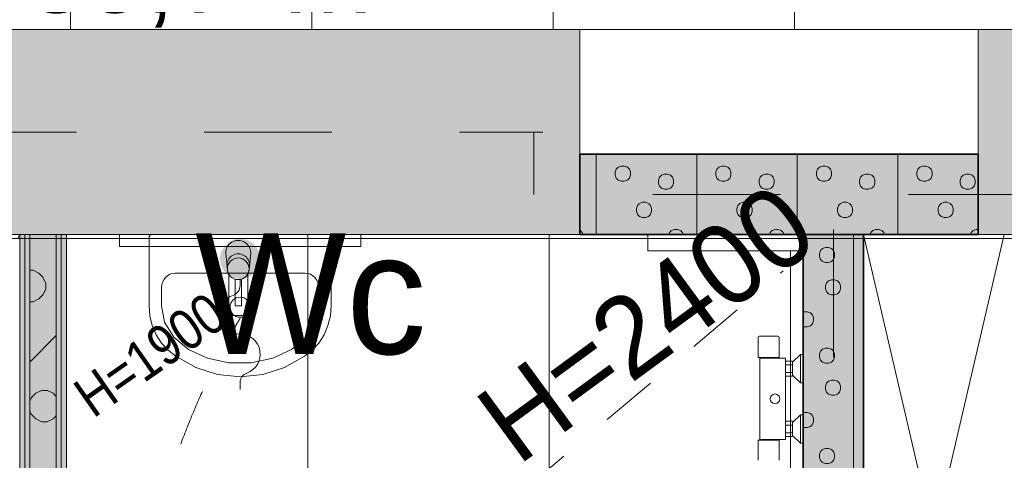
# Model space of a CAD drawing. Header units: millimetres. Extents: x -2932 to 42461, y -10716 to 17298.
# Tile 90 of 168: x 19472 to 21920, y 5448 to 6545. Entities that reach past the tile are written whole.
import ezdxf

# ---------------------------------------------------------------- set-up
doc = ezdxf.new("R2010")
doc.units = ezdxf.units.MM
doc.header["$MEASUREMENT"] = 0
for name, pattern in [('Aligning Line', [635, 317.5, -317.5]), ('Dash', [635, 317.5, -317.5]), ('Small Dashed', [282.222222, 141.111111, -141.111111])]:
    doc.linetypes.add(name, pattern=pattern)
for name, color, linetype, lineweight in [('0_Pen_No__1', 7, 'Continuous', 13), ('_ hall_Pen_No__2', 8, 'Continuous', 15), ('_Tuletõkketsoon_Pen_No__20', 1, 'Continuous', 0), ('ARCHICAD Zone Stamps_Pen_No__1', 7, 'Continuous', 13), ('Common Edges_Pen_No__1', 7, 'Continuous', 13), ('Cut Pattern-1_Pen_No__2', 8, 'Continuous', 15), ('Cut Pattern-3_Pen_No__1', 7, 'Continuous', 13), ('Grids-2_Pen_No__1', 7, 'Continuous', 13), ('I-WALL.IFC Model_Pen_No__1', 7, 'Continuous', 13), ('I-WALL.IFC Model_Pen_No__2', 8, 'Continuous', 15), ('I-WALL.IFC Model_Pen_No__27', 7, 'Continuous', 35), ('SA_LAGI_Pen_No__1', 7, 'Continuous', 13), ('SA_LAGI_Pen_No__2', 8, 'Continuous', 15), ('SA_SANTEHNIKA_Pen_No__2', 8, 'Continuous', 15), ('SA_VALGUSTI_Pen_No__20', 1, 'Continuous', 0), ('SA_Valgustus_Pen_No__20', 1, 'Continuous', 0), ('Walls-1_Pen_No__1', 7, 'Continuous', 13)]:
    doc.layers.add(name, color=color, linetype=linetype, lineweight=lineweight)
doc.layers.add('I-WALL.IFC Model', color=7, linetype='Continuous')
doc.layers.add('SA_LAGI_Pen_No__102', color=7, linetype='Continuous', lineweight=13, true_color=0xcccccc)
doc.styles.add('GENERATED_STYLE_1', font='txt', dxfattribs={"width": 0.95})
doc.styles.add('GENERATED_STYLE_2', font='txt', dxfattribs={"width": 0.84})
pattern_1 = [(45, (-3e-10, 2e-10), (0, 35.35534), [0.99999, -48.99987]), (315, (3.89, 0.707), (0, 35.35534), [0.99999, -48.99987]), (90, (-0.354, -2.12), (-35.35528, 0), [1.06066, -34.29462]), (71.565, (-0.354, -1.061), (3.16e-05, 35.355304), [1.118075, -110.685214]), (288.435, (4.596, 2e-10), (-3.16e-05, 35.355304), [1.118075, -110.685214]), (270, (4.95, -1.06), (35.35528, 0), [1.06066, -34.29462]), (251.565, (4.95, -2.121), (3.16e-05, 35.355304), [1.118075, -110.685214]), (225, (4.596, -3.182), (0, 35.35534), [0.99999, -48.99987]), (161.565, (1.768, -4.243), (-141.4210514, 35.355386), [1.118075, -110.685214]), (135, (0.707, -3.89), (0, 35.35534), [0.99999, -48.99987]), (108.435, (-3e-10, -3.182), (-3.16e-05, 35.355304), [1.118075, -110.685214]), (180, (2.83, -4.243), (0, 35.35528), [1.06066, -34.29462]), (198.435, (3.889, -3.889), (141.4210514, 35.355386), [1.118075, -110.685214]), (0, (-7.778, -10.253), (0, 35.35528), [1.06066, -34.29462]), (90, (-9.9, -13.435), (-35.35528, 0), [1.06066, -34.29462]), (71.565, (-9.9, -12.374), (3.16e-05, 35.355304), [1.118075, -110.685214]), (45, (-9.546, -11.314), (0, 35.35534), [0.99999, -48.99987]), (315, (-5.657, -10.607), (0, 35.35534), [0.99999, -48.99987]), (288.435, (-4.95, -11.314), (-3.16e-05, 35.355304), [1.118075, -110.685214]), (270, (-4.596, -12.374), (35.35528, 0), [1.06066, -34.29462]), (251.565, (-4.596, -13.435), (3.16e-05, 35.355304), [1.118075, -110.685214]), (225, (-4.95, -14.496), (0, 35.35534), [0.99999, -48.99987]), (161.565, (-7.778, -15.556), (-141.4210514, 35.355386), [1.118075, -110.685214]), (135, (-8.84, -15.203), (0, 35.35534), [0.99999, -48.99987]), (108.435, (-9.546, -14.496), (-3.16e-05, 35.355304), [1.118075, -110.685214]), (180, (-6.718, -15.556), (0, 35.35528), [1.06066, -34.29462]), (198.435, (-5.657, -15.203), (141.4210514, 35.355386), [1.118075, -110.685214]), (18.435, (-8.839, -10.607), (70.710443, 35.355323), [1.118075, -110.685214]), (341.565, (-6.718, -10.253), (-70.710443, 35.355323), [1.118075, -110.685214]), (0, (13.08, -8.485), (0, 35.35528), [1.06066, -34.29462]), (90, (10.96, -11.667), (-35.35528, 0), [1.06066, -34.29462]), (71.565, (10.96, -10.607), (3.16e-05, 35.355304), [1.118075, -110.685214]), (45, (11.314, -9.546), (0, 35.35534), [0.99999, -48.99987]), (315, (15.203, -8.84), (0, 35.35534), [0.99999, -48.99987]), (288.435, (15.91, -9.546), (-3.16e-05, 35.355304), [1.118075, -110.685214]), (270, (16.263, -10.607), (35.35528, 0), [1.06066, -34.29462]), (251.565, (16.263, -11.667), (3.16e-05, 35.355304), [1.118075, -110.685214]), (225, (15.91, -12.728), (0, 35.35534), [0.99999, -48.99987]), (161.565, (13.081, -13.789), (-141.4210514, 35.355386), [1.118075, -110.685214]), (135, (12.02, -13.435), (0, 35.35534), [0.99999, -48.99987]), (108.435, (11.314, -12.728), (-3.16e-05, 35.355304), [1.118075, -110.685214]), (180, (14.142, -13.79), (0, 35.35528), [1.06066, -34.29462]), (198.435, (15.203, -13.435), (141.4210514, 35.355386), [1.118075, -110.685214]), (18.435, (12.021, -8.839), (70.710443, 35.355323), [1.118075, -110.685214]), (341.565, (14.142, -8.485), (-70.710443, 35.355323), [1.118075, -110.685214]), (0, (1.768, 1.06), (0, 35.35528), [1.06066, -34.29462]), (18.435, (0.707, 0.707), (70.710443, 35.355323), [1.118075, -110.685214]), (341.565, (2.828, 1.061), (-70.710443, 35.355323), [1.118075, -110.685214]), (0, (-5.657, 13.79), (0, 35.35528), [1.06066, -34.29462]), (90, (-7.778, 10.607), (-35.35528, 0), [1.06066, -34.29462]), (71.565, (-7.778, 11.667), (3.16e-05, 35.355304), [1.118075, -110.685214]), (45, (-7.425, 12.728), (0, 35.35534), [0.99999, -48.99987]), (315, (-3.536, 13.435), (0, 35.35534), [0.99999, -48.99987]), (288.435, (-2.828, 12.728), (-3.16e-05, 35.355304), [1.118075, -110.685214]), (270, (-2.475, 11.667), (35.35528, 0), [1.06066, -34.29462]), (251.565, (-2.475, 10.607), (3.16e-05, 35.355304), [1.118075, -110.685214]), (225, (-2.828, 9.546), (0, 35.35534), [0.99999, -48.99987]), (161.565, (-5.657, 8.485), (-141.4210514, 35.355386), [1.118075, -110.685214]), (135, (-6.718, 8.84), (0, 35.35534), [0.99999, -48.99987]), (108.435, (-7.425, 9.546), (-3.16e-05, 35.355304), [1.118075, -110.685214]), (180, (-4.596, 8.485), (0, 35.35528), [1.06066, -34.29462]), (198.435, (-3.536, 8.839), (141.4210514, 35.355386), [1.118075, -110.685214]), (18.435, (-6.718, 13.435), (70.710443, 35.355323), [1.118075, -110.685214]), (341.565, (-4.596, 13.789), (-70.710443, 35.355323), [1.118075, -110.685214]), (0, (9.546, 10.96), (0, 35.35528), [1.06066, -34.29462]), (90, (7.425, 7.778), (-35.35528, 0), [1.06066, -34.29462]), (71.565, (7.425, 8.839), (3.16e-05, 35.355304), [1.118075, -110.685214]), (45, (7.778, 9.9), (0, 35.35534), [0.99999, -48.99987]), (315, (11.667, 10.607), (0, 35.35534), [0.99999, -48.99987]), (288.435, (12.374, 9.9), (-3.16e-05, 35.355304), [1.118075, -110.685214]), (270, (12.728, 8.84), (35.35528, 0), [1.06066, -34.29462]), (251.565, (12.728, 7.778), (3.16e-05, 35.355304), [1.118075, -110.685214]), (225, (12.374, 6.718), (0, 35.35534), [0.99999, -48.99987]), (161.565, (9.546, 5.657), (-141.4210514, 35.355386), [1.118075, -110.685214]), (135, (8.485, 6.01), (0, 35.35534), [0.99999, -48.99987]), (108.435, (7.778, 6.718), (-3.16e-05, 35.355304), [1.118075, -110.685214]), (180, (10.607, 5.657), (0, 35.35528), [1.06066, -34.29462]), (198.435, (11.667, 6.01), (141.4210514, 35.355386), [1.118075, -110.685214]), (18.435, (8.485, 10.607), (70.710443, 35.355323), [1.118075, -110.685214]), (341.565, (10.607, 10.96), (-70.710443, 35.355323), [1.118075, -110.685214])]

msp = doc.modelspace()

# ---------------------------------------------------------------- hatches: boundary and pattern name
at = {"layer": 'Cut Pattern-1_Pen_No__2', "linetype": 'Continuous', "lineweight": 15}
for points in [[(20865, 6520), (17645, 6520), (17645, 6010), (20865, 6010)], [(22005, 6520), (21855, 6520), (21855, 6010), (22005, 6010)]]:
    msp.add_hatch(color=8, dxfattribs=at).paths.add_polyline_path(points)
h = msp.add_hatch(dxfattribs=at)
h.set_pattern_fill('FP_19_0001', color=8, style=0, pattern_type=2)
h.set_pattern_definition([(180, (-3e-10, 2e-10), (355.6, 355.6), [14.224, -696.974]), (90, (-46.23, 32), (355.6, 355.6), [14.224, -696.974]), (225, (24.9, 17.8), (-355.6, 355.6), [15.087, -487.807]), (206.565, (14.22, 7.11), (355.6, 355.5993), [15.904, -1574.386]), (63.435, (-46.23, 46.23), (355.5993, 355.6), [15.904, -1574.386]), (45, (-39.1, 60.45), (-355.6, 355.6), [15.087, -487.807]), (26.565, (-28.45, 71.12), (355.6, 355.5993), [15.904, -1574.386]), (360, (-14.22, 78.23), (355.6, 355.6), [14.224, -696.974]), (296.565, (24.89, 60.45), (-1066.7965, 1777.9974), [15.904, -1574.386]), (270, (32, 46.23), (355.6, 355.6), [14.224, -696.974]), (243.435, (32, 32), (355.5993, 355.6), [15.904, -1574.386]), (315, (14.2, 71.1), (355.6, 355.6), [15.087, -487.807]), (333.435, (-3e-10, 78.23), (-1777.9974, 1066.7965), [15.904, -1574.386]), (135, (181.36, 24.9), (355.6, 355.6), [15.087, -487.807]), (225, (234.7, 35.56), (-355.6, 355.6), [15.087, -487.807]), (206.565, (224.03, 24.9), (355.6, 355.5993), [15.904, -1574.386]), (180, (209.8, 17.78), (355.6, 355.6), [14.224, -696.974]), (90, (163.58, 49.8), (355.6, 355.6), [14.224, -696.974]), (63.435, (163.58, 64.01), (355.5993, 355.6), [15.904, -1574.386]), (45, (170.7, 78.23), (-355.6, 355.6), [15.087, -487.807]), (26.565, (181.36, 88.9), (355.6, 355.5993), [15.904, -1574.386]), (360, (195.58, 96), (355.6, 355.6), [14.224, -696.974]), (296.565, (234.7, 78.23), (-1066.7965, 1777.9974), [15.904, -1574.386]), (270, (241.8, 64), (355.6, 355.6), [14.224, -696.974]), (243.435, (241.8, 49.78), (355.5993, 355.6), [15.904, -1574.386]), (315, (224.03, 88.9), (355.6, 355.6), [15.087, -487.807]), (333.435, (209.8, 96.01), (-1777.9974, 1066.7965), [15.904, -1574.386]), (153.435, (195.58, 17.78), (-1066.7975, 355.5978), [15.904, -1574.386]), (116.565, (170.69, 35.56), (-355.5978, 1066.7975), [15.904, -1574.386]), (135, (-46.23, 216.9), (355.6, 355.6), [15.087, -487.807]), (225, (7.1, 227.6), (-355.6, 355.6), [15.087, -487.807]), (206.565, (-3.56, 216.92), (355.6, 355.5993), [15.904, -1574.386]), (180, (-17.78, 209.8), (355.6, 355.6), [14.224, -696.974]), (90, (-64, 241.8), (355.6, 355.6), [14.224, -696.974]), (63.435, (-64.01, 256.03), (355.5993, 355.6), [15.904, -1574.386]), (45, (-56.9, 270.26), (-355.6, 355.6), [15.087, -487.807]), (26.565, (-46.23, 280.92), (355.6, 355.5993), [15.904, -1574.386]), (360, (-32, 288.04), (355.6, 355.6), [14.224, -696.974]), (296.565, (7.11, 270.26), (-1066.7965, 1777.9974), [15.904, -1574.386]), (270, (14.22, 256.03), (355.6, 355.6), [14.224, -696.974]), (243.435, (14.22, 241.81), (355.5993, 355.6), [15.904, -1574.386]), (315, (-3.56, 280.9), (355.6, 355.6), [15.087, -487.807]), (333.435, (-17.78, 288.04), (-1777.9974, 1066.7965), [15.904, -1574.386]), (153.435, (-32, 209.8), (-1066.7975, 355.5978), [15.904, -1574.386]), (116.565, (-56.9, 227.58), (-355.5978, 1066.7975), [15.904, -1574.386]), (135, (-28.45, 7.1), (355.6, 355.6), [15.087, -487.807]), (153.435, (-14.22, 2e-10), (-1066.7975, 355.5978), [15.904, -1574.386]), (116.565, (-39.12, 17.78), (-355.5978, 1066.7975), [15.904, -1574.386]), (135, (-81.8, -195.6), (355.6, 355.6), [15.087, -487.807]), (225, (-28.45, -184.9), (-355.6, 355.6), [15.087, -487.807]), (206.565, (-39.12, -195.58), (355.6, 355.5993), [15.904, -1574.386]), (180, (-53.34, -202.7), (355.6, 355.6), [14.224, -696.974]), (90, (-99.57, -170.7), (355.6, 355.6), [14.224, -696.974]), (63.435, (-99.57, -156.46), (355.5993, 355.6), [15.904, -1574.386]), (45, (-92.46, -142.24), (-355.6, 355.6), [15.087, -487.807]), (26.565, (-81.79, -131.57), (355.6, 355.5993), [15.904, -1574.386]), (360, (-67.56, -124.46), (355.6, 355.6), [14.224, -696.974]), (296.565, (-28.45, -142.24), (-1066.7965, 1777.9974), [15.904, -1574.386]), (270, (-21.34, -156.46), (355.6, 355.6), [14.224, -696.974]), (243.435, (-21.34, -170.69), (355.5993, 355.6), [15.904, -1574.386]), (315, (-39.1, -131.57), (355.6, 355.6), [15.087, -487.807]), (333.435, (-53.34, -124.46), (-1777.9974, 1066.7965), [15.904, -1574.386]), (153.435, (-67.56, -202.69), (-1066.7975, 355.5978), [15.904, -1574.386]), (116.565, (-92.46, -184.91), (-355.5978, 1066.7975), [15.904, -1574.386]), (135, (-206.25, -14.2), (355.599, 355.599), [15.087, -487.807]), (225, (-152.9, -3.55), (-355.6, 355.6), [15.087, -487.807]), (206.565, (-163.58, -14.22), (355.6, 355.5993), [15.904, -1574.386]), (180, (-177.8, -21.33), (355.6, 355.6), [14.224, -696.974]), (90, (-224.03, 10.67), (355.6, 355.6), [14.224, -696.974]), (63.435, (-224.03, 24.9), (355.5993, 355.6), [15.904, -1574.386]), (45, (-216.9, 39.1), (-355.599, 355.599), [15.087, -487.807]), (26.565, (-206.25, 49.78), (355.6, 355.5993), [15.904, -1574.386]), (360, (-192.02, 56.9), (355.6, 355.6), [14.224, -696.974]), (296.565, (-152.9, 39.12), (-1066.7965, 1777.9974), [15.904, -1574.386]), (270, (-145.8, 24.9), (355.6, 355.6), [14.224, -696.974]), (243.435, (-145.8, 10.67), (355.5993, 355.6), [15.904, -1574.386]), (315, (-163.6, 49.8), (355.6, 355.6), [15.087, -487.807]), (333.435, (-177.8, 56.9), (-1777.9974, 1066.7965), [15.904, -1574.386]), (153.435, (-192.02, -21.33), (-1066.7975, 355.5978), [15.904, -1574.386]), (116.565, (-216.92, -3.55), (-355.5978, 1066.7975), [15.904, -1574.386]), (225, (327.15, 35.56), (-355.6, 355.6), [])])
h.paths.add_polyline_path([(19563, 4360), (19563, 6010), (19497, 6010), (19497, 4360)])
at = {"layer": 'Cut Pattern-3_Pen_No__1', "linetype": 'Continuous', "lineweight": 13}
h = msp.add_hatch(dxfattribs=at)
h.set_pattern_fill('FP_20_0001', style=0, pattern_type=2)
h.set_pattern_definition([(45, (21257.5, 6082.5), (0, 250), [7.07, -346.48]), (315, (21285, 6087.5), (0, 250), [7.07, -346.48]), (90, (21255, 6067.5), (-250, 0), [7.5, -242.5]), (71.565, (21255, 6075), (0.0002, 250), [7.906, -782.664]), (288.435, (21290, 6082.5), (-0.0002, 250), [7.906, -782.664]), (270, (21292.5, 6075), (250, 0), [7.5, -242.5]), (251.565, (21292.5, 6067.5), (0.0002, 250), [7.906, -782.664]), (225, (21290, 6060), (0, 250), [7.07, -346.48]), (161.565, (21270, 6052.5), (-1000, 250.001), [7.906, -782.664]), (135, (21262.5, 6055), (0, 250), [7.07, -346.48]), (108.435, (21257.5, 6060), (-0.0002, 250), [7.906, -782.664]), (180, (21277.5, 6052.5), (0, 250), [7.5, -242.5]), (198.435, (21285, 6055), (1000, 250.001), [7.906, -782.664]), (2e-13, (21202.5, 6010), (0, 250), [7.5, -242.5]), (90, (21187.5, 5987.5), (-250, 0), [7.5, -242.5]), (71.565, (21187.5, 5995), (0.0002, 250), [7.906, -782.664]), (45, (21190, 6002.5), (0, 250), [7.07, -346.48]), (315, (21217.5, 6007.5), (0, 250), [7.07, -346.48]), (288.435, (21222.5, 6002.5), (-0.0002, 250), [7.906, -782.664]), (270, (21225, 5995), (250, 0), [7.5, -242.5]), (251.565, (21225, 5987.5), (0.0002, 250), [7.906, -782.664]), (225, (21222.5, 5980), (0, 250), [7.07, -346.48]), (161.565, (21202.5, 5972.5), (-1000, 250.001), [7.906, -782.664]), (135, (21195, 5975), (0, 250), [7.07, -346.48]), (108.435, (21190, 5980), (-0.0002, 250), [7.906, -782.664]), (180, (21210, 5972.5), (0, 250), [7.5, -242.5]), (198.435, (21217.5, 5975), (1000, 250.001), [7.906, -782.664]), (18.435, (21195, 6007.5), (499.999, 250), [7.906, -782.664]), (341.565, (21210, 6010), (-499.999, 250), [7.906, -782.664]), (2e-13, (21350, 6022.5), (0, 250), [7.5, -242.5]), (90, (21335, 6000), (-250, 0), [7.5, -242.5]), (71.565, (21335, 6007.5), (0.0002, 250), [7.906, -782.664]), (45, (21337.5, 6015), (0, 250), [7.07, -346.48]), (315, (21365, 6020), (0, 250), [7.07, -346.48]), (288.435, (21370, 6015), (-0.0002, 250), [7.906, -782.664]), (270, (21372.5, 6007.5), (250, 0), [7.5, -242.5]), (251.565, (21372.5, 6000), (0.0002, 250), [7.906, -782.664]), (225, (21370, 5992.5), (0, 250), [7.07, -346.48]), (161.565, (21350, 5985), (-1000, 250.001), [7.906, -782.664]), (135, (21342.5, 5987.5), (0, 250), [7.07, -346.48]), (108.435, (21337.5, 5992.5), (-0.0002, 250), [7.906, -782.664]), (180, (21357.5, 5985), (0, 250), [7.5, -242.5]), (198.435, (21365, 5987.5), (1000, 250.001), [7.906, -782.664]), (18.435, (21342.5, 6020), (499.999, 250), [7.906, -782.664]), (341.565, (21357.5, 6022.5), (-499.999, 250), [7.906, -782.664]), (2e-13, (21270, 6090), (0, 250), [7.5, -242.5]), (18.435, (21262.5, 6087.5), (499.999, 250), [7.906, -782.664]), (341.565, (21277.5, 6090), (-499.999, 250), [7.906, -782.664]), (2e-13, (21217.5, 6180), (0, 250), [7.5, -242.5]), (90, (21202.5, 6157.5), (-250, 0), [7.5, -242.5]), (71.565, (21202.5, 6165), (0.0002, 250), [7.906, -782.664]), (45, (21205, 6172.5), (0, 250), [7.07, -346.48]), (315, (21232.5, 6177.5), (0, 250), [7.07, -346.48]), (288.435, (21237.5, 6172.5), (-0.0002, 250), [7.906, -782.664]), (270, (21240, 6165), (250, 0), [7.5, -242.5]), (251.565, (21240, 6157.5), (0.0002, 250), [7.906, -782.664]), (225, (21237.5, 6150), (0, 250), [7.07, -346.48]), (161.565, (21217.5, 6142.5), (-1000, 250.001), [7.906, -782.664]), (135, (21210, 6145), (0, 250), [7.07, -346.48]), (108.435, (21205, 6150), (-0.0002, 250), [7.906, -782.664]), (180, (21225, 6142.5), (0, 250), [7.5, -242.5]), (198.435, (21232.5, 6145), (1000, 250.001), [7.906, -782.664]), (18.435, (21210, 6177.5), (499.999, 250), [7.906, -782.664]), (341.565, (21225, 6180), (-499.999, 250), [7.906, -782.664]), (2e-13, (21325, 6160), (0, 250), [7.5, -242.5]), (90, (21310, 6137.5), (-250, 0), [7.5, -242.5]), (71.565, (21310, 6145), (0.0002, 250), [7.906, -782.664]), (45, (21312.5, 6152.5), (0, 250), [7.07, -346.48]), (315, (21340, 6157.5), (0, 250), [7.07, -346.48]), (288.435, (21345, 6152.5), (-0.0002, 250), [7.906, -782.664]), (270, (21347.5, 6145), (250, 0), [7.5, -242.5]), (251.565, (21347.5, 6137.5), (0.0002, 250), [7.906, -782.664]), (225, (21345, 6130), (0, 250), [7.07, -346.48]), (161.565, (21325, 6122.5), (-1000, 250.001), [7.906, -782.664]), (135, (21317.5, 6125), (0, 250), [7.07, -346.48]), (108.435, (21312.5, 6130), (-0.0002, 250), [7.906, -782.664]), (180, (21332.5, 6122.5), (0, 250), [7.5, -242.5]), (198.435, (21340, 6125), (1000, 250.001), [7.906, -782.664]), (18.435, (21317.5, 6157.5), (499.999, 250), [7.906, -782.664]), (341.565, (21332.5, 6160), (-499.999, 250), [7.906, -782.664]), (90, (21155, 5955), (-250, 0), [])])
h.paths.add_polyline_path([(20865, 6010), (21855, 6010), (21855, 6210), (20865, 6210)])
h = msp.add_hatch(dxfattribs=at)
h.set_pattern_fill('FP_18_0001', style=0, pattern_type=2)
h.set_pattern_definition(pattern_1)
h.paths.add_polyline_path([(19484.5, 4360), (19484.5, 6010), (19472, 6010), (19472, 4360)])
h = msp.add_hatch(dxfattribs=at)
h.set_pattern_fill('FP_18_0001', style=0, pattern_type=2)
h.set_pattern_definition(pattern_1)
h.paths.add_polyline_path([(19497, 4360), (19497, 6010), (19484.5, 6010), (19484.5, 4360)])
h = msp.add_hatch(dxfattribs=at)
h.set_pattern_fill('FP_18_0001', style=0, pattern_type=2)
h.set_pattern_definition(pattern_1)
h.paths.add_polyline_path([(19563, 4451), (19575.5, 4451), (19575.5, 6010), (19563, 6010)])
h = msp.add_hatch(dxfattribs=at)
h.set_pattern_fill('FP_18_0001', style=0, pattern_type=2)
h.set_pattern_definition(pattern_1)
h.paths.add_polyline_path([(19575.5, 4476), (19588, 4476), (19588, 6010), (19575.5, 6010)])
h = msp.add_hatch(dxfattribs=at)
h.set_pattern_fill('FP_11_0001', style=0, pattern_type=2)
h.set_pattern_definition([(225, (21442.5, 5287.5), (0, 250), [7.07, -346.48]), (135, (21415, 5282.5), (0, 250), [7.07, -346.48]), (270, (21445, 5302.5), (250, 0), [7.5, -242.5]), (251.565, (21445, 5295), (0.0002, 250), [7.906, -782.664]), (108.435, (21410, 5287.5), (-0.0002, 250), [7.906, -782.664]), (90, (21407.5, 5295), (-250, 0), [7.5, -242.5]), (71.565, (21407.5, 5302.5), (0.0002, 250), [7.906, -782.664]), (45, (21410, 5310), (0, 250), [7.07, -346.48]), (341.565, (21430, 5317.5), (-999.9996, 250.001), [7.906, -782.664]), (315, (21437.5, 5315), (0, 250), [7.07, -346.48]), (288.435, (21442.5, 5310), (-0.0002, 250), [7.906, -782.664]), (1e-13, (21422.5, 5317.5), (0, 250), [7.5, -242.5]), (18.435, (21415, 5315), (999.9996, 250.001), [7.906, -782.664]), (180, (21497.5, 5360), (0, 250), [7.5, -242.5]), (270, (21512.5, 5382.5), (250, 0), [7.5, -242.5]), (251.565, (21512.5, 5375), (0.0002, 250), [7.906, -782.664]), (225, (21510, 5367.5), (0, 250), [7.07, -346.48]), (135, (21482.5, 5362.5), (0, 250), [7.07, -346.48]), (108.435, (21477.5, 5367.5), (-0.0002, 250), [7.906, -782.664]), (90, (21475, 5375), (-250, 0), [7.5, -242.5]), (71.565, (21475, 5382.5), (0.0002, 250), [7.906, -782.664]), (45, (21477.5, 5390), (0, 250), [7.07, -346.48]), (341.565, (21497.5, 5397.5), (-999.9996, 250.001), [7.906, -782.664]), (315, (21505, 5395), (0, 250), [7.07, -346.48]), (288.435, (21510, 5390), (-0.0002, 250), [7.906, -782.664]), (1e-13, (21490, 5397.5), (0, 250), [7.5, -242.5]), (18.435, (21482.5, 5395), (999.9996, 250.001), [7.906, -782.664]), (198.435, (21505, 5362.5), (499.999, 250), [7.906, -782.664]), (161.565, (21490, 5360), (-499.999, 250), [7.906, -782.664]), (180, (21350, 5347.5), (0, 250), [7.5, -242.5]), (270, (21365, 5370), (250, 0), [7.5, -242.5]), (251.565, (21365, 5362.5), (0.0002, 250), [7.906, -782.664]), (225, (21362.5, 5355), (0, 250), [7.07, -346.48]), (135, (21335, 5350), (0, 250), [7.07, -346.48]), (108.435, (21330, 5355), (-0.0002, 250), [7.906, -782.664]), (90, (21327.5, 5362.5), (-250, 0), [7.5, -242.5]), (71.565, (21327.5, 5370), (0.0002, 250), [7.906, -782.664]), (45, (21330, 5377.5), (0, 250), [7.07, -346.48]), (341.565, (21350, 5385), (-999.9996, 250.001), [7.906, -782.664]), (315, (21357.5, 5382.5), (0, 250), [7.07, -346.48]), (288.435, (21362.5, 5377.5), (-0.0002, 250), [7.906, -782.664]), (1e-13, (21342.5, 5385), (0, 250), [7.5, -242.5]), (18.435, (21335, 5382.5), (999.9996, 250.001), [7.906, -782.664]), (198.435, (21357.5, 5350), (499.999, 250), [7.906, -782.664]), (161.565, (21342.5, 5347.5), (-499.999, 250), [7.906, -782.664]), (180, (21430, 5280), (0, 250), [7.5, -242.5]), (198.435, (21437.5, 5282.5), (499.999, 250), [7.906, -782.664]), (161.565, (21422.5, 5280), (-499.999, 250), [7.906, -782.664]), (180, (21482.5, 5190), (0, 250), [7.5, -242.5]), (270, (21497.5, 5212.5), (250, 0), [7.5, -242.5]), (251.565, (21497.5, 5205), (0.0002, 250), [7.906, -782.664]), (225, (21495, 5197.5), (0, 250), [7.07, -346.48]), (135, (21467.5, 5192.5), (0, 250), [7.07, -346.48]), (108.435, (21462.5, 5197.5), (-0.0002, 250), [7.906, -782.664]), (90, (21460, 5205), (-250, 0), [7.5, -242.5]), (71.565, (21460, 5212.5), (0.0002, 250), [7.906, -782.664]), (45, (21462.5, 5220), (0, 250), [7.07, -346.48]), (341.565, (21482.5, 5227.5), (-999.9996, 250.001), [7.906, -782.664]), (315, (21490, 5225), (0, 250), [7.07, -346.48]), (288.435, (21495, 5220), (-0.0002, 250), [7.906, -782.664]), (1e-13, (21475, 5227.5), (0, 250), [7.5, -242.5]), (18.435, (21467.5, 5225), (999.9996, 250.001), [7.906, -782.664]), (198.435, (21490, 5192.5), (499.999, 250), [7.906, -782.664]), (161.565, (21475, 5190), (-499.999, 250), [7.906, -782.664]), (180, (21375, 5210), (0, 250), [7.5, -242.5]), (270, (21390, 5232.5), (250, 0), [7.5, -242.5]), (251.565, (21390, 5225), (0.0002, 250), [7.906, -782.664]), (225, (21387.5, 5217.5), (0, 250), [7.07, -346.48]), (135, (21360, 5212.5), (0, 250), [7.07, -346.48]), (108.435, (21355, 5217.5), (-0.0002, 250), [7.906, -782.664]), (90, (21352.5, 5225), (-250, 0), [7.5, -242.5]), (71.565, (21352.5, 5232.5), (0.0002, 250), [7.906, -782.664]), (45, (21355, 5240), (0, 250), [7.07, -346.48]), (341.565, (21375, 5247.5), (-999.9996, 250.001), [7.906, -782.664]), (315, (21382.5, 5245), (0, 250), [7.07, -346.48]), (288.435, (21387.5, 5240), (-0.0002, 250), [7.906, -782.664]), (1e-13, (21367.5, 5247.5), (0, 250), [7.5, -242.5]), (18.435, (21360, 5245), (999.9996, 250.001), [7.906, -782.664]), (198.435, (21382.5, 5212.5), (499.999, 250), [7.906, -782.664]), (161.565, (21367.5, 5210), (-499.999, 250), [7.906, -782.664]), (270, (21545, 5415), (250, 0), [])])
h.paths.add_polyline_path([(21420, 4510), (21570, 4510), (21570, 6010), (21420, 6010)])
at = {"layer": 'I-WALL.IFC Model', "linetype": 'Continuous', "lineweight": 0, "true_color": 0x000000}
for points in [[(20865, 6010), (21855, 6010), (21855, 6210), (20865, 6210)], [(19484.5, 4360), (19484.5, 6010), (19472, 6010), (19472, 4360)], [(19497, 4360), (19497, 6010), (19484.5, 6010), (19484.5, 4360)], [(19563, 4360), (19563, 6010), (19497, 6010), (19497, 4360)], [(19575.5, 4360), (19575.5, 6010), (19563, 6010), (19563, 4360)], [(19588, 4360), (19588, 6010), (19575.5, 6010), (19575.5, 4360)], [(21570, 4463.5), (21570, 6010), (21420, 6010), (21420, 4476), (21436.2, 4463.5)]]:
    msp.add_hatch(color=178, dxfattribs=at).paths.add_polyline_path(points)
at = {"layer": 'SA_LAGI_Pen_No__102', "linetype": 'Continuous', "lineweight": 13, "true_color": 0xcccccc}
h = msp.add_hatch(dxfattribs=at)
h.set_pattern_fill('Grid_60x60_0001', color=254, style=0, pattern_type=2)
h.set_pattern_definition([(9e-12, (6397.8, 6820), (0, 600), []), (90, (6397.8, 6820), (-600, 0), [])])
h.paths.add_polyline_path([(6397.8, 7700), (6397.8, 6520), (33711.3, 6520), (33711.3, 7720), (11870, 7720), (11870, 7905), (8516, 7905), (8516, 7700)])
h = msp.add_hatch(dxfattribs=at)
h.set_pattern_fill('Grid_60x60_0001', color=254, style=0, pattern_type=2)
h.set_pattern_definition([(270, (19588, 6010), (600, 0), []), (2e-13, (19588, 6010), (0, 600), [])])
h.paths.add_polyline_path([(19588, 6010), (19588, 4476), (21420, 4476), (21420, 5970), (21034, 5970), (21034, 6010)])
at = {"layer": 'SA_Valgustus_Pen_No__20', "linetype": 'Continuous', "lineweight": 0}
for points in [[(20020, 6000), (20004.5, 5997.6), (20020, 5950)], [(20035.5, 5997.6), (20020, 6000), (20020, 5950)], [(19979.6, 5979.4), (19972.4, 5965.5), (20020, 5950)], [(19990.6, 5990.5), (19979.6, 5979.4), (20020, 5950)], [(20004.5, 5997.6), (19990.6, 5990.5), (20020, 5950)], [(20049.4, 5990.5), (20035.5, 5997.6), (20020, 5950)], [(20060.5, 5979.4), (20049.4, 5990.5), (20020, 5950)], [(20067.6, 5965.5), (20060.5, 5979.4), (20020, 5950)], [(19972.4, 5965.5), (19970, 5950), (20020, 5950)], [(19970, 5950), (19972.4, 5934.6), (20020, 5950)], [(19972.4, 5934.6), (19979.6, 5920.6), (20020, 5950)], [(19979.6, 5920.6), (19990.6, 5909.6), (20020, 5950)], [(19990.6, 5909.6), (20004.5, 5902.4), (20020, 5950)], [(20004.5, 5902.4), (20020, 5900), (20020, 5950)], [(20070, 5950), (20067.6, 5965.5), (20020, 5950)], [(20067.6, 5934.6), (20070, 5950), (20020, 5950)], [(20060.5, 5920.6), (20067.6, 5934.6), (20020, 5950)], [(20049.4, 5909.6), (20060.5, 5920.6), (20020, 5950)], [(20035.5, 5902.4), (20049.4, 5909.6), (20020, 5950)], [(20020, 5900), (20035.5, 5902.4), (20020, 5950)]]:
    msp.add_hatch(color=1, dxfattribs=at).paths.add_polyline_path(points)

# ---------------------------------------------------------------- linework, layer by layer
at = {"layer": '0_Pen_No__1', "color": 7, "linetype": 'Continuous', "lineweight": 13}
for p, q in [((19720, 6010), (20320, 6010)), ((19720, 5980), (19720, 6010)), ((19720, 5980), (19720, 6010)), ((19720, 6010), (20320, 6010)), ((20320, 6010), (20320, 5980)), ((20320, 6010), (20320, 5980)), ((20320, 5980), (19720, 5980)), ((20320, 5980), (19720, 5980))]:
    msp.add_line(p, q, dxfattribs=at)
at = {"layer": '_ hall_Pen_No__2', "color": 8, "linetype": 'Continuous', "lineweight": 15}
for p, q in [((21570, 6010), (21920, 4510)), ((21570, 4510), (21920, 6010))]:
    msp.add_line(p, q, dxfattribs=at)
at = {"layer": '_Tuletõkketsoon_Pen_No__20', "color": 1, "linetype": 'Dash', "lineweight": 0}
for p, q in [((5325.5, 6265), (20772.5, 6265)), ((20750, 6110), (20750, 6265)), ((21998.6, 6110), (20750, 6110)), ((21495, 4435), (21495, 6110))]:
    msp.add_line(p, q, dxfattribs=at)
at = {"layer": 'Common Edges_Pen_No__1', "color": 7, "linetype": 'Continuous', "lineweight": 13}
for p, q in [((20865, 6010), (20865, 6210)), ((21855, 6210), (21855, 6010)), ((19588, 6010), (19472, 6010)), ((19484.5, 6010), (19484.5, 4360)), ((19497, 6010), (19497, 4360)), ((19563, 6010), (19563, 4451)), ((19575.5, 6010), (19575.5, 4476))]:
    msp.add_line(p, q, dxfattribs=at)
at = {"layer": 'Grids-2_Pen_No__1', "color": 7, "linetype": 'Aligning Line', "lineweight": 13}
msp.add_line((121.4, 6000), (38421.6, 6000), dxfattribs=at)
at = {"layer": 'I-WALL.IFC Model_Pen_No__1', "color": 7, "linetype": 'Continuous', "lineweight": 13}
for p, q in [((19484.5, 4360), (19484.5, 6010)), ((19497, 4360), (19497, 6010)), ((19563, 4360), (19563, 6010)), ((19575.5, 4360), (19575.5, 6010))]:
    msp.add_line(p, q, dxfattribs=at)
at = {"layer": 'I-WALL.IFC Model_Pen_No__1', "color": 7, "linetype": 'Continuous', "lineweight": 13, "flags": 128}
for points in [[(19588, 6010), (19472, 6010)], [(19588, 4476), (19588, 6010)]]:
    msp.add_lwpolyline(points, dxfattribs=at)
at = {"layer": 'I-WALL.IFC Model_Pen_No__2', "color": 8, "linetype": 'Continuous', "lineweight": 15}
for p, q in [((1710, 6520), (22005, 6520)), ((6397.8, 6520), (30430, 6520)), ((19588, 6010), (19472, 6010)), ((19588, 6000), (19472, 6000)), ((21420, 6010), (19588, 6010)), ((21420, 6000), (19588, 6000)), ((21570, 6010), (21420, 6010)), ((21570, 6000), (21420, 6000)), ((22005, 6010), (21570, 6010)), ((28330.5, 6000), (21570, 6000))]:
    msp.add_line(p, q, dxfattribs=at)
at = {"layer": 'I-WALL.IFC Model_Pen_No__27', "color": 7, "linetype": 'Continuous', "lineweight": 35, "flags": 128}
for points in [[(21855, 6210), (20865, 6210)], [(20865, 6210), (20865, 6010)], [(21855, 6010), (21855, 6210)], [(20865, 6010), (21855, 6010)], [(21420, 6010), (21420, 4476)], [(21420, 6010), (21570, 6010)], [(21570, 4510), (21570, 6010)]]:
    msp.add_lwpolyline(points, dxfattribs=at)
at = {"layer": 'SA_LAGI_Pen_No__1', "color": 7, "linetype": 'Small Dashed', "lineweight": 13}
for p, q in [((16326.2, 0), (19472, 6010)), ((19639.5, 4456), (21370, 5920))]:
    msp.add_line(p, q, dxfattribs=at)
at = {"layer": 'SA_LAGI_Pen_No__2', "color": 8, "linetype": 'Continuous', "lineweight": 15, "flags": 128}
for points in [[(6397.8, 7700), (8516, 7700), (8516, 7905), (11870, 7905), (11870, 7720), (33711.3, 7720), (33711.3, 6520), (6397.8, 6520)], [(19588, 6010), (21034, 6010), (21034, 5970), (21420, 5970), (21420, 4476), (19588, 4476)]]:
    msp.add_lwpolyline(points, close=True, dxfattribs=at)
at = {"layer": 'SA_SANTEHNIKA_Pen_No__2', "color": 8, "linetype": 'Continuous', "lineweight": 15}
for p, q in [((19793.6, 6003.9), (19793.5, 6002.6)), ((19793.5, 6002.6), (19793.5, 5833)), ((19793.9, 6005.1), (19793.6, 6003.9)), ((19794.4, 6006.3), (19793.9, 6005.1)), ((19795.1, 6007.4), (19794.4, 6006.3)), ((19796, 6008.3), (19795.1, 6007.4)), ((19796.9, 6009), (19796, 6008.3)), ((19798, 6009.6), (19796.9, 6009)), ((19799.2, 6009.9), (19798, 6009.6)), ((19800.4, 6010), (19799.2, 6009.9)), ((20020, 6010), (19800.4, 6010)), ((20239.6, 6010), (20020, 6010)), ((20240.8, 6009.9), (20239.6, 6010)), ((20242, 6009.6), (20240.8, 6009.9)), ((20243.1, 6009), (20242, 6009.6)), ((20244, 6008.3), (20243.1, 6009)), ((20244.9, 6007.4), (20244, 6008.3)), ((20245.6, 6006.3), (20244.9, 6007.4)), ((20246.1, 6005.1), (20245.6, 6006.3)), ((20246.4, 6003.9), (20246.1, 6005.1)), ((20246.5, 6002.6), (20246.4, 6003.9)), ((20246.5, 5833), (20246.5, 6002.6)), ((19984.4, 5963.4), (19988.5, 5922.3)), ((20042.2, 5922.3), (20046.4, 5963.4)), ((19858.7, 5914.1), (20181.3, 5914.1)), ((19991.9, 5911.7), (19991.9, 5811.4)), ((20038.9, 5811.4), (20038.9, 5911.7)), ((19824.4, 5877.2), (19824.4, 5833)), ((20007.4, 5899.2), (20007.4, 5833)), ((20023.4, 5899.2), (20023.4, 5833)), ((20215.6, 5833), (20215.6, 5877.2)), ((19793.5, 5833), (19795.5, 5808)), ((19824.4, 5833), (19832.3, 5792.5)), ((20007.4, 5833), (20023.4, 5833)), ((20207.7, 5792.5), (20215.6, 5833)), ((20244.5, 5808), (20246.5, 5833)), ((19795.5, 5808), (19801.5, 5783.8)), ((19994.9, 5808.4), (20035.9, 5808.4)), ((20238.5, 5783.8), (20244.5, 5808)), ((19801.5, 5783.8), (19811.2, 5761)), ((19832.3, 5792.5), (19855.4, 5755.2)), ((20184.6, 5755.2), (20207.7, 5792.5)), ((20228.8, 5761), (20238.5, 5783.8)), ((19811.2, 5761), (19824.5, 5740.3)), ((19855.4, 5755.2), (19891.9, 5724.3)), ((20148.1, 5724.3), (20184.6, 5755.2)), ((20215.5, 5740.3), (20228.8, 5761)), ((21308.1, 5754.5), (21308.1, 5704.5)), ((21356.9, 5757.5), (21311.1, 5757.5)), ((21359.9, 5704.5), (21359.9, 5754.5)), ((19824.5, 5740.3), (19840.9, 5722.4)), ((20199.1, 5722.4), (20215.5, 5740.3)), ((19840.9, 5722.4), (19859.8, 5707.8)), ((19859.8, 5707.8), (19909.7, 5679.4)), ((19891.9, 5724.3), (19938.7, 5702.2)), ((20101.3, 5702.2), (20148.1, 5724.3)), ((20130.3, 5679.4), (20180.2, 5707.8)), ((20180.2, 5707.8), (20199.1, 5722.4)), ((21308.1, 5704.5), (21313, 5704.5)), ((21313, 5704.5), (21313, 5702.5)), ((21359, 5704.5), (21313, 5704.5)), ((21359, 5702.5), (21359, 5704.5)), ((21359, 5704.5), (21359.9, 5704.5)), ((21413, 5711.5), (21393, 5692.5)), ((21420, 5711.5), (21413, 5711.5)), ((21413, 5711.5), (21413, 5641.5)), ((21420, 5641.5), (21420, 5711.5)), ((19909.7, 5679.4), (19963.8, 5661.9)), ((19938.7, 5702.2), (19992.2, 5690.7)), ((19992.2, 5690.7), (20047.8, 5690.7)), ((20047.8, 5690.7), (20101.3, 5702.2)), ((20076.2, 5661.9), (20130.3, 5679.4)), ((21312.2, 5702.5), (21312, 5702.5)), ((21312, 5702.5), (21312, 5500.5)), ((21312.8, 5702.5), (21312.2, 5702.5)), ((21313, 5702.5), (21312.8, 5702.5)), ((21313, 5702.5), (21359, 5702.5)), ((21376, 5702.5), (21359, 5702.5)), ((21376, 5695.5), (21376, 5702.5)), ((21393, 5695.5), (21376, 5695.5)), ((21376, 5695.5), (21376, 5657.5)), ((21393, 5686), (21376, 5686)), ((21393, 5692.5), (21393, 5695.5)), ((21393, 5692.5), (21393, 5660.5)), ((19963.8, 5661.9), (20020, 5656)), ((20020, 5656), (20076.2, 5661.9)), ((21393, 5667), (21376, 5667)), ((21376, 5545.5), (21376, 5657.5)), ((21376, 5657.5), (21393, 5657.5)), ((21393, 5657.5), (21393, 5660.5)), ((21393, 5660.5), (21413, 5641.5)), ((21413, 5641.5), (21420, 5641.5)), ((21413, 5561.5), (21393, 5542.5)), ((21420, 5561.5), (21413, 5561.5)), ((21413, 5561.5), (21413, 5491.5)), ((21420, 5491.5), (21420, 5561.5)), ((21393, 5545.5), (21376, 5545.5)), ((21376, 5545.5), (21376, 5507.5)), ((21393, 5536), (21376, 5536)), ((21393, 5542.5), (21393, 5545.5)), ((21393, 5542.5), (21393, 5510.5)), ((21393, 5517), (21376, 5517)), ((21393, 5507.5), (21393, 5510.5)), ((21393, 5510.5), (21413, 5491.5)), ((21313, 5498.5), (21308.1, 5498.5)), ((21308.1, 5498.5), (21308.1, 5448.5)), ((21312, 5500.5), (21312.2, 5500.5)), ((21312.2, 5500.5), (21312.8, 5500.5)), ((21312.8, 5500.5), (21313, 5500.5)), ((21359, 5500.5), (21312.8, 5500.5)), ((21313, 5500.5), (21313, 5498.5)), ((21313, 5498.5), (21359, 5498.5)), ((21359, 5498.5), (21359, 5500.5)), ((21359, 5500.5), (21376, 5500.5)), ((21359.9, 5498.5), (21359, 5498.5)), ((21359.9, 5448.5), (21359.9, 5498.5)), ((21376, 5500.5), (21376, 5507.5)), ((21376, 5507.5), (21393, 5507.5)), ((21413, 5491.5), (21420, 5491.5))]:
    msp.add_line(p, q, dxfattribs=at)
for centre, radius in [((20015.4, 5925), 27), ((20020, 5829.3), 25), ((21350, 5601.5), 12)]:
    msp.add_circle(centre, radius, dxfattribs=at)
for centre, radius, start, end in [((20015.4, 5964.4), 31, 358.1279, 181.8721), ((20015.4, 5934.2), 28, 358.4804, 181.5196), ((20015.4, 5925), 27, 185.7438, 209.4983), ((20015.4, 5925), 27, 330.5017, 354.2562), ((19994.9, 5811.4), 3, 180, 270), ((20035.9, 5811.4), 3, 270, 0), ((21311.1, 5754.5), 3, 90, 180), ((21356.9, 5754.5), 3, 0, 90)]:
    msp.add_arc(centre, radius, start, end, dxfattribs=at)
for centre, start_param, end_param in [((19858.7, 5877.2), 0, 1.570796), ((20181.3, 5877.2), 4.712389, 6.283185)]:
    msp.add_ellipse(centre, major_axis=(0, 36.9), ratio=0.930663, start_param=start_param, end_param=end_param, dxfattribs=at)
at = {"layer": 'SA_VALGUSTI_Pen_No__20', "color": 1, "linetype": 'Small Dashed', "lineweight": 0}
msp.add_open_spline([(20489.2, 4569), (20489.2, 4569), (20282.2, 4550.9), (20095.1, 4622.7), (19452.4, 4869.4), (20020, 5802), (20020, 5802)], degree=3, knots=[0, 0, 0, 0, 1, 1, 1, 2, 2, 2, 2], dxfattribs=at)
at = {"layer": 'SA_Valgustus_Pen_No__20', "color": 1, "linetype": 'Continuous', "lineweight": 0}
for p, q in [((20020, 5950), (20019.9, 5950)), ((20020, 5900), (20020, 5883.2)), ((20020, 5625), (20020, 5641.8)), ((20020, 5625), (20019.9, 5625))]:
    msp.add_line(p, q, dxfattribs=at)
for centre, radius, start, end in [((19995, 5883.2), 25, 289.4712, 0), ((20020, 5812.5), 50, 109.4712, 270), ((20020, 5712.5), 50, 289.4712, 90), ((20045, 5641.8), 25, 109.4712, 180)]:
    msp.add_arc(centre, radius, start, end, dxfattribs=at)
at = {"layer": 'Walls-1_Pen_No__1', "color": 7, "linetype": 'Continuous', "lineweight": 13}
for p, q in [((20865, 6520), (14720, 6520)), ((20865, 6210), (20865, 6520)), ((21855, 6520), (21855, 6210)), ((24770, 6520), (21855, 6520)), ((21855, 6210), (20865, 6210)), ((16351.2, 6010), (19472, 6010)), ((19472, 6010), (19472, 4360)), ((19588, 4360), (19588, 6010)), ((19588, 6010), (20865, 6010)), ((20865, 6010), (21855, 6010)), ((21420, 6010), (21420, 4476)), ((21570, 6010), (21420, 6010)), ((21570, 4510), (21570, 6010)), ((21855, 6010), (21920, 6010))]:
    msp.add_line(p, q, dxfattribs=at)

# ---------------------------------------------------------------- texts
at = {"layer": 'ARCHICAD Zone Stamps_Pen_No__1', "color": 7, "lineweight": 13, "attachment_point": 1, "style": 'GENERATED_STYLE_1'}
for s, insert, char_height in [('\\A1;{\\pql;\\pt0,100;\\fSwis721 Lt BT|b0|i0|c0|p34;2,8\\fSwis721 Lt BT|b0|i0|c0|p34;\\A1{\\H.66x;\\S^  ;}\\fSwis721 Lt BT|b0|i0|c0|p34; m\\fSwis721 Lt BT|b0|i0|c0|p34;\\A1{\\H.66x;\\S2^  ;}}', (20501.5, 8244.1), 300), ('\\A1;{\\pql;\\pt0,100;\\fSwis721 Lt BT|b0|i0|c0|p34;35,7\\fSwis721 Lt BT|b0|i0|c0|p34;\\A1{\\H.66x;\\S^  ;}\\fSwis721 Lt BT|b0|i0|c0|p34; m\\fSwis721 Lt BT|b0|i0|c0|p34;\\A1{\\H.66x;\\S2^  ;}}', (19489, 6820.7), 200), ('\\A1;{\\pql;\\pt0;\\fSwis721 Lt BT|b0|i0|c0|p34;Wc}', (19908.3, 6013), 300)]:
    msp.add_mtext(s, dxfattribs=dict(at, insert=insert, char_height=char_height))
at = {"layer": 'SA_LAGI_Pen_No__1', "color": 7, "linetype": 'Continuous', "lineweight": 13, "insert": (20970.5, 5871.2), "char_height": 200, "attachment_point": 2, "rotation": 36.1987, "style": 'GENERATED_STYLE_1'}
msp.add_mtext('\\A1;{\\pqc;\\fSwis721 Lt BT|b0|i0|c0|p34;H=2400}', dxfattribs=at)
at = {"layer": 'SA_VALGUSTI_Pen_No__20', "color": 1, "linetype": 'Continuous', "lineweight": 0, "insert": (19767.2, 5752.4), "char_height": 100, "attachment_point": 2, "rotation": 35, "style": 'GENERATED_STYLE_2'}
msp.add_mtext('\\A1;{\\pqc;\\fArial|b0|i0|c0|p34;H=1900}', dxfattribs=at)

doc.saveas('drawing.dxf')
